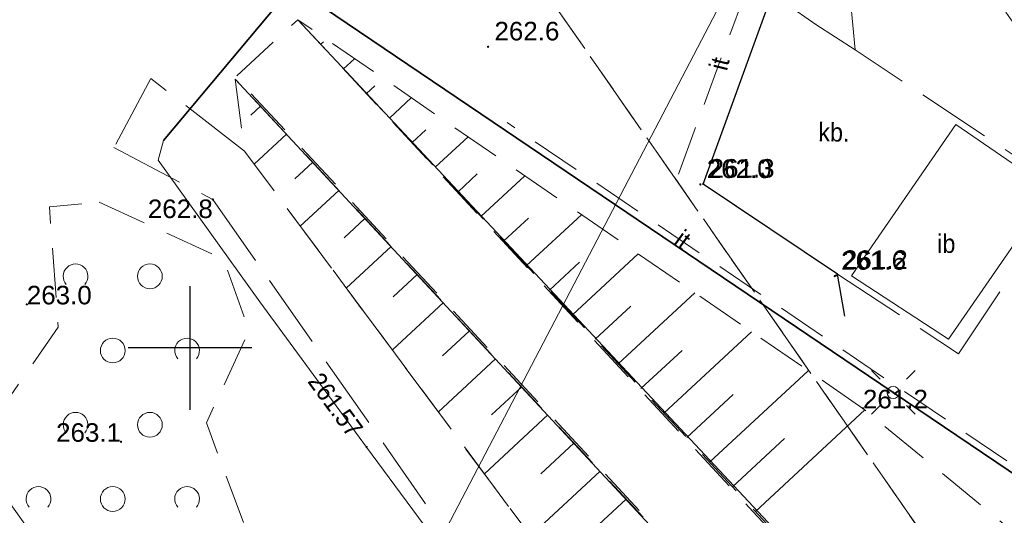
# Model space of a CAD drawing. Header units: metres. Extents: x 7480610 to 7484249, y 5635545 to 5637635.
# Tile 46 of 53: x 7480643 to 7480683, y 5637443 to 5637463. Entities that reach past the tile are written whole.
import ezdxf
from ezdxf.enums import TextEntityAlignment as Align

# ---------------------------------------------------------------- set-up
doc = ezdxf.new("R2010")
doc.units = ezdxf.units.M
doc.header["$MEASUREMENT"] = 0
doc.set_wipeout_variables(frame=1)
for name, pattern in [('x-ref - mapa - Cedzyna_Horn$0$2 1', [3, 2, -1]), ('x-ref - mapa - Cedzyna_Horn$0$3 1', [4, 3, -1]), ('x-ref - mapa - Cedzyna_Horn$0$EGKK', [4, 3, -1]), ('x-ref - mapa - Cedzyna_Horn$0$EGUG', [2, 1, -1])]:
    doc.linetypes.add(name, pattern=pattern)
doc.layers.add('_x-ref_mapa', color=7, linetype='Continuous')
doc.layers.add('x-ref - mapa - Cedzyna_Horn$0$PARSI', color=8, linetype='Continuous')
for name, color, linetype, lineweight in [('x-ref - mapa - Cedzyna_Horn$0$EGDE', 92, 'Continuous', 20), ('x-ref - mapa - Cedzyna_Horn$0$EGKK', 8, 'Continuous', 20), ('x-ref - mapa - Cedzyna_Horn$0$EGUG', 8, 'Continuous', 20), ('x-ref - mapa - Cedzyna_Horn$0$OTD', 8, 'Continuous', 20), ('x-ref - mapa - Cedzyna_Horn$0$OTD_O', 8, 'Continuous', 20), ('x-ref - mapa - Cedzyna_Horn$0$OTK', 8, 'Continuous', 20), ('x-ref - mapa - Cedzyna_Horn$0$OTK_O', 8, 'Continuous', 20), ('x-ref - mapa - Cedzyna_Horn$0$OTO', 8, 'Continuous', 20), ('x-ref - mapa - Cedzyna_Horn$0$OTR', 8, 'Continuous', 20), ('x-ref - mapa - Cedzyna_Horn$0$OTRN', 8, 'Continuous', 20), ('x-ref - mapa - Cedzyna_Horn$0$OTRN_O', 8, 'Continuous', 18), ('x-ref - mapa - Cedzyna_Horn$0$OTZ', 8, 'Continuous', 20), ('x-ref - mapa - Cedzyna_Horn$0$OTZ_O', 8, 'Continuous', 20), ('x-ref - mapa - Cedzyna_Horn$0$SUE', 8, 'Continuous', 20), ('x-ref - mapa - Cedzyna_Horn$0$SUL', 8, 'Continuous', 20), ('x-ref - mapa - Cedzyna_Horn$0$SUPS', 8, 'Continuous', 20), ('x-ref - mapa - Cedzyna_Horn$0$SUPS_O', 8, 'Continuous', 0)]:
    doc.layers.add(name, color=color, linetype=linetype, lineweight=lineweight)
doc.styles.add('x-ref - mapa - Cedzyna_Horn$0$BDOT', font='arial.ttf', dxfattribs={"width": 0.9})
doc.styles.add('x-ref - mapa - Cedzyna_Horn$0$GESUT', font='arial.ttf', dxfattribs={"width": 0.9})
doc.linetypes.add('x-ref - mapa - Cedzyna_Horn$0$OTOO', pattern='A,7.5,[30,msgB.shx,S=1.28,R=0,X=0,Y=0],7.5', length=15)

# ---------------------------------------------------------------- blocks, each defined once
blk = doc.blocks.new('x-ref - mapa - Cedzyna_Horn$0$OTRN')
at = {"layer": 'x-ref - mapa - Cedzyna_Horn$0$OTRN', "color": 0, "const_width": 0.09}
blk.add_lwpolyline([(-0.045, 0, 1), (0.045, 0, 1)], format="xyb", close=True, dxfattribs=at)
at = {"layer": 'x-ref - mapa - Cedzyna_Horn$0$OTRN_O', "color": 0, "style": 'x-ref - mapa - Cedzyna_Horn$0$BDOT'}
blk.add_attdef('RZEDNA', (0.514, 0.515), '', height=1.5, dxfattribs=at)
blk = doc.blocks.new('x-ref - mapa - Cedzyna_Horn$0$SUPS_B')
at = {"layer": 'x-ref - mapa - Cedzyna_Horn$0$SUPS', "color": 0, "const_width": 0.09, "flags": 128}
blk.add_lwpolyline([(-0.045, 0, 1), (0.045, 0, 1)], format="xyb", close=True, dxfattribs=at)
at = {"layer": 'x-ref - mapa - Cedzyna_Horn$0$SUPS_O', "color": 0, "style": 'x-ref - mapa - Cedzyna_Horn$0$GESUT', "width": 0.9}
blk.add_attdef('RZEDNA', (1.597, -0.736), '', height=1.5, dxfattribs=at)
blk = doc.blocks.new('x-ref - mapa - Cedzyna_Horn$0$SUEO')
at = {"layer": 'x-ref - mapa - Cedzyna_Horn$0$SUE', "color": 0, "lineweight": 18}
blk.add_circle((0, 0), 0.5, dxfattribs=at)
blk = doc.blocks.new('x-ref - mapa - Cedzyna_Horn$0$SUE_L')
at = {"layer": 'x-ref - mapa - Cedzyna_Horn$0$SUE', "color": 0, "lineweight": 18}
for p, q in [((-1.768, 1.768), (-1.061, 1.061)), ((1.061, 1.061), (1.768, 1.768)), ((-1.768, -1.768), (-1.061, -1.061)), ((1.061, -1.061), (1.768, -1.768))]:
    blk.add_line(p, q, dxfattribs=at)
at = {"layer": 'x-ref - mapa - Cedzyna_Horn$0$SUE', "color": 0, "const_width": 0.09}
blk.add_lwpolyline([(-0.045, 0, 1), (0.045, 0, 1)], format="xyb", close=True, dxfattribs=at)
blk = doc.blocks.new('x-ref - mapa - Cedzyna_Horn$0$otzk_b')
at = {"layer": 'x-ref - mapa - Cedzyna_Horn$0$OTZ', "color": 0, "lineweight": 18}
blk.add_arc((0, 0), 1, 318.59038, 221.40962, dxfattribs=at)
blk = doc.blocks.new('x-ref - mapa - Cedzyna_Horn$0$otzk_a')
at = {"layer": 'x-ref - mapa - Cedzyna_Horn$0$OTZ', "color": 0, "lineweight": 18}
blk.add_circle((0, 0), 1, dxfattribs=at)
blk = doc.blocks.new('x-ref - mapa - Cedzyna_Horn$0$mzsk')
at = {"layer": 'x-ref - mapa - Cedzyna_Horn$0$PARSI', "color": 0}
for p, q in [((0, -5), (0, 5)), ((5, 0), (-5, 0))]:
    blk.add_line(p, q, dxfattribs=at)
blk = doc.blocks.new('x-ref - mapa - Cedzyna_Horn')
at = {"layer": 'x-ref - mapa - Cedzyna_Horn$0$EGDE', "lineweight": 18}
for points in [[(7480664.06, 5637519.281), (7480632.69, 5637457.82), (7480642.83, 5637443.57), (7480653.19, 5637429), (7480718.32, 5637553.772)], [(7480718.32, 5637553.772), (7480653.19, 5637429), (7480676.82, 5637395.78), (7480690.379, 5637376.729)]]:
    blk.add_lwpolyline(points, dxfattribs=at)
at = {"layer": 'x-ref - mapa - Cedzyna_Horn$0$EGKK', "linetype": 'x-ref - mapa - Cedzyna_Horn$0$EGKK', "lineweight": 18}
blk.add_lwpolyline([(7480702.473, 5637409.555), (7480661.59, 5637468.35), (7480669.08, 5637483.27), (7480679.085, 5637516.13)], dxfattribs=at)
at = {"layer": 'x-ref - mapa - Cedzyna_Horn$0$EGUG', "linetype": 'x-ref - mapa - Cedzyna_Horn$0$EGUG', "lineweight": 18}
for points in [[(7480702.473, 5637409.555), (7480661.59, 5637468.35), (7480669.08, 5637483.27), (7480679.085, 5637516.13)], [(7480708.815, 5637426.766), (7480669.08, 5637483.27), (7480661.59, 5637468.35), (7480702.473, 5637409.555)]]:
    blk.add_lwpolyline(points, dxfattribs=at)
at = {"layer": 'x-ref - mapa - Cedzyna_Horn$0$OTD', "lineweight": 18}
blk.add_lwpolyline([(7480680.924, 5637459.027), (7480676.699, 5637452.914), (7480680.616, 5637450.354), (7480684.774, 5637456.381)], close=True, dxfattribs=at)
at = {"layer": 'x-ref - mapa - Cedzyna_Horn$0$OTK', "linetype": 'x-ref - mapa - Cedzyna_Horn$0$2 1', "lineweight": 18}
blk.add_lwpolyline([(7480676.491, 5637465.831), (7480675.121, 5637466.092), (7480675.26, 5637463.072), (7480676.854, 5637462.055)], close=True, dxfattribs=at)
at = {"layer": 'x-ref - mapa - Cedzyna_Horn$0$OTK', "lineweight": 25}
blk.add_lwpolyline([(7480676.435, 5637451.278), (7480676.135, 5637452.986), (7480670.716, 5637456.618), (7480673.472, 5637464.23), (7480674.066, 5637463.909)], dxfattribs=at)
at = {"layer": 'x-ref - mapa - Cedzyna_Horn$0$OTK', "linetype": 'x-ref - mapa - Cedzyna_Horn$0$3 1', "lineweight": 18}
for points in [[(7480676.854, 5637462.055), (7480675.26, 5637463.072), (7480674.066, 5637463.909), (7480673.472, 5637464.23), (7480670.716, 5637456.618), (7480676.135, 5637452.986), (7480681.029, 5637449.762), (7480685.409, 5637456.349)], [(7480680.761, 5637416.175), (7480667.631, 5637437.169), (7480652.199, 5637457.955), (7480648.423, 5637460.883), (7480646.921, 5637458.096), (7480650.918, 5637455.998), (7480665.072, 5637435.745), (7480678.498, 5637414.765)]]:
    blk.add_lwpolyline(points, close=True, dxfattribs=at)
at = {"layer": 'x-ref - mapa - Cedzyna_Horn$0$OTO', "linetype": 'x-ref - mapa - Cedzyna_Horn$0$OTOO', "lineweight": 35}
blk.add_lwpolyline([(7480687.571, 5637463.506), (7480688.71, 5637441.223), (7480678.39, 5637448.2), (7480649.997, 5637467.428), (7480649.997, 5637467.428)], dxfattribs=at)
at = {"layer": 'x-ref - mapa - Cedzyna_Horn$0$OTR'}
for p, q in [((7480655.278, 5637462.273), (7480655.389, 5637462.376)), ((7480656.202, 5637461.28), (7480656.644, 5637461.691)), ((7480657.125, 5637460.286), (7480657.457, 5637460.594)), ((7480658.049, 5637459.292), (7480658.933, 5637460.114)), ((7480652.841, 5637459.772), (7480652.45, 5637459.409)), ((7480653.896, 5637458.638), (7480652.592, 5637457.425)), ((7480658.972, 5637458.298), (7480659.525, 5637458.812)), ((7480659.895, 5637457.305), (7480661.222, 5637458.538)), ((7480654.951, 5637457.503), (7480654.236, 5637456.838)), ((7480660.819, 5637456.311), (7480661.593, 5637457.03)), ((7480661.742, 5637455.317), (7480663.512, 5637456.961)), ((7480656.006, 5637456.368), (7480654.451, 5637454.922)), ((7480663.589, 5637453.33), (7480665.801, 5637455.385)), ((7480657.061, 5637455.233), (7480656.22, 5637454.452)), ((7480662.665, 5637454.323), (7480663.661, 5637455.248)), ((7480658.116, 5637454.098), (7480656.309, 5637452.419)), ((7480665.436, 5637451.342), (7480668.09, 5637453.808)), ((7480664.512, 5637452.336), (7480665.729, 5637453.466)), ((7480659.171, 5637452.963), (7480658.205, 5637452.065)), ((7480667.282, 5637449.355), (7480670.379, 5637452.232)), ((7480660.226, 5637451.829), (7480658.168, 5637449.916)), ((7480666.359, 5637450.348), (7480667.797, 5637451.684)), ((7480661.28, 5637450.694), (7480660.189, 5637449.679)), ((7480669.129, 5637447.367), (7480672.668, 5637450.655)), ((7480668.206, 5637448.361), (7480669.865, 5637449.902)), ((7480662.335, 5637449.559), (7480660.026, 5637447.413)), ((7480670.976, 5637445.38), (7480674.957, 5637449.079)), ((7480663.39, 5637448.424), (7480662.173, 5637447.293)), ((7480670.053, 5637446.373), (7480671.933, 5637448.12)), ((7480672.823, 5637443.392), (7480677.245, 5637447.493)), ((7480664.445, 5637447.289), (7480661.885, 5637444.909)), ((7480671.899, 5637444.386), (7480674.001, 5637446.338)), ((7480665.5, 5637446.155), (7480664.157, 5637444.906)), ((7480666.555, 5637445.02), (7480663.743, 5637442.406)), ((7480667.61, 5637443.885), (7480666.141, 5637442.52))]:
    blk.add_line(p, q, dxfattribs=at)
at = {"layer": 'x-ref - mapa - Cedzyna_Horn$0$OTR', "linetype": 'x-ref - mapa - Cedzyna_Horn$0$2 1', "lineweight": 18}
for points in [[(7480677.167, 5637447.557), (7480654.355, 5637463.267), (7480672.794, 5637443.423), (7480689.787, 5637425.098), (7480693.507, 5637434.128)], [(7480670.333, 5637440.955), (7480651.825, 5637460.866), (7480652.199, 5637457.955), (7480667.631, 5637437.169), (7480683.236, 5637417.865), (7480687.798, 5637422.135)]]:
    blk.add_lwpolyline(points, close=True, dxfattribs=at)
at = {"layer": 'x-ref - mapa - Cedzyna_Horn$0$OTZ', "linetype": 'x-ref - mapa - Cedzyna_Horn$0$2 1', "lineweight": 18, "flags": 128}
blk.add_lwpolyline([(7480669.715, 5637457.029), (7480672.521, 5637464.639)], dxfattribs=at)
blk.add_lwpolyline([(7480646.336, 5637455.894), (7480651.363, 5637453.578), (7480652.381, 5637450.683), (7480650.658, 5637446.969), (7480653.194, 5637440.161), (7480645.547, 5637434.833), (7480639.2, 5637437.584), (7480637.497, 5637435.549), (7480634.879, 5637437.006), (7480639.256, 5637443.029), (7480644.675, 5637450.843), (7480644.322, 5637455.708)], close=True, dxfattribs=at)
at = {"layer": 'x-ref - mapa - Cedzyna_Horn$0$SUE', "lineweight": 18}
blk.add_lwpolyline([(7480694.692, 5637388.437), (7480691.33, 5637393.15), (7480686.76, 5637400.38), (7480680.83, 5637409.8), (7480677.53, 5637415.57), (7480675.4, 5637419.12), (7480670.67, 5637426.25), (7480662.93, 5637438.13), (7480657.13, 5637445.99), (7480652.82, 5637451.86), (7480648.71, 5637457.59), (7480648.93, 5637458.38), (7480653.53, 5637463.88), (7480653.69, 5637464.22), (7480652.56, 5637465.19), (7480645.48, 5637470.24), (7480644.1, 5637471.06), (7480644.09, 5637471.43)], dxfattribs=at)
at = {"layer": 'x-ref - mapa - Cedzyna_Horn$0$SUL', "lineweight": 35}
blk.add_lwpolyline([(7480648.93, 5637458.38), (7480653.53, 5637463.88)], dxfattribs=at)
at = {"layer": 'x-ref - mapa - Cedzyna_Horn$0$OTRN', "xscale": 0.5, "yscale": 0.5, "zscale": 0.5}
for p, values in [((7480662.033, 5637462.172, 262.602), {'RZEDNA': '262.6'}), ((7480670.72, 5637456.626, 261.261), {'RZEDNA': '261.3'}), ((7480670.604, 5637456.608, 261.955), {'RZEDNA': '262.0'}), ((7480676.099, 5637452.936, 261.151), {'RZEDNA': '261.2'}), ((7480676.03, 5637452.903, 261.555), {'RZEDNA': '261.6'})]:
    blk.add_blockref('x-ref - mapa - Cedzyna_Horn$0$OTRN', p, dxfattribs=at).add_auto_attribs(values)
at = {"layer": 'x-ref - mapa - Cedzyna_Horn$0$OTRN'}
ref = blk.add_blockref('x-ref - mapa - Cedzyna_Horn$0$OTRN', (7480650.918, 5637455.998), dxfattribs=dict(at, xscale=0.5, yscale=0.5, zscale=0.5))
ref.add_attrib('RZEDNA', '262.8', dxfattribs={"layer": 'x-ref - mapa - Cedzyna_Horn$0$OTRN_O', "color": 0, "height": 0.75, "style": 'x-ref - mapa - Cedzyna_Horn$0$BDOT'}).set_placement((7480650.918, 5637455.998, 262.8), align=Align.TOP_RIGHT)
ref = blk.add_blockref('x-ref - mapa - Cedzyna_Horn$0$OTRN', (7480643.41, 5637451.76), dxfattribs=dict(at, xscale=0.5, yscale=0.5, zscale=0.5))
ref.add_attrib('RZEDNA', '263.0', (7480643.41, 5637451.76, 263), dxfattribs={"layer": 'x-ref - mapa - Cedzyna_Horn$0$OTRN_O', "color": 0, "height": 0.75, "style": 'x-ref - mapa - Cedzyna_Horn$0$BDOT'})
ref = blk.add_blockref('x-ref - mapa - Cedzyna_Horn$0$OTRN', (7480677.167, 5637447.557), dxfattribs=dict(at, xscale=0.5, yscale=0.5, zscale=0.5))
ref.add_attrib('RZEDNA', '261.2', (7480677.167, 5637447.557, 261.2), dxfattribs={"layer": 'x-ref - mapa - Cedzyna_Horn$0$OTRN_O', "color": 0, "height": 0.75, "style": 'x-ref - mapa - Cedzyna_Horn$0$BDOT'})
ref = blk.add_blockref('x-ref - mapa - Cedzyna_Horn$0$OTRN', (7480647.214, 5637446.206), dxfattribs=dict(at, xscale=0.5, yscale=0.5, zscale=0.5))
ref.add_attrib('RZEDNA', '263.1', dxfattribs={"layer": 'x-ref - mapa - Cedzyna_Horn$0$OTRN_O', "color": 0, "height": 0.75, "style": 'x-ref - mapa - Cedzyna_Horn$0$BDOT'}).set_placement((7480647.214, 5637446.206, 263.1), align=Align.RIGHT)
at = {"layer": 'x-ref - mapa - Cedzyna_Horn$0$OTZ', "xscale": 0.5, "yscale": 0.5, "zscale": 0.5}
for name, p in [('x-ref - mapa - Cedzyna_Horn$0$otzk_b', (7480645.379, 5637452.894)), ('x-ref - mapa - Cedzyna_Horn$0$otzk_a', (7480648.379, 5637452.894)), ('x-ref - mapa - Cedzyna_Horn$0$otzk_a', (7480646.879, 5637449.894)), ('x-ref - mapa - Cedzyna_Horn$0$otzk_b', (7480649.879, 5637449.894)), ('x-ref - mapa - Cedzyna_Horn$0$otzk_b', (7480645.379, 5637446.894)), ('x-ref - mapa - Cedzyna_Horn$0$otzk_a', (7480648.379, 5637446.894)), ('x-ref - mapa - Cedzyna_Horn$0$otzk_b', (7480643.879, 5637443.894)), ('x-ref - mapa - Cedzyna_Horn$0$otzk_a', (7480646.879, 5637443.894)), ('x-ref - mapa - Cedzyna_Horn$0$otzk_b', (7480649.879, 5637443.894))]:
    blk.add_blockref(name, p, dxfattribs=at)
at = {"layer": 'x-ref - mapa - Cedzyna_Horn$0$PARSI', "xscale": 0.5, "yscale": 0.5, "zscale": 0.5}
blk.add_blockref('x-ref - mapa - Cedzyna_Horn$0$mzsk', (7480650, 5637450), dxfattribs=at)
at = {"layer": 'x-ref - mapa - Cedzyna_Horn$0$SUPS'}
ref = blk.add_blockref('x-ref - mapa - Cedzyna_Horn$0$SUPS_B', (7480657.13, 5637445.99), dxfattribs=dict(at, xscale=0.5, yscale=0.5, zscale=0.5, rotation=359.6128722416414))
ref.add_attrib('RZEDNA', '261.57', dxfattribs={"layer": 'x-ref - mapa - Cedzyna_Horn$0$SUPS_O', "color": 0, "height": 0.75, "rotation": 306.2877, "style": 'x-ref - mapa - Cedzyna_Horn$0$GESUT', "width": 0.9}).set_placement((7480655.875, 5637447.699, 261.57), align=Align.MIDDLE_CENTER)
at = {"layer": 'x-ref - mapa - Cedzyna_Horn$0$OTD_O', "insert": (7480680.166, 5637454.21), "char_height": 0.75, "attachment_point": 4, "style": 'x-ref - mapa - Cedzyna_Horn$0$BDOT'}
blk.add_mtext('ib', dxfattribs=at)
at = {"layer": 'x-ref - mapa - Cedzyna_Horn$0$OTK_O', "insert": (7480675.997, 5637458.712), "char_height": 0.75, "attachment_point": 5, "rotation": 359.076, "style": 'x-ref - mapa - Cedzyna_Horn$0$BDOT'}
blk.add_mtext('kb.', dxfattribs=at)
at = {"layer": 'x-ref - mapa - Cedzyna_Horn$0$OTZ_O', "char_height": 0.75, "attachment_point": 5, "style": 'x-ref - mapa - Cedzyna_Horn$0$BDOT'}
for insert, rotation in [((7480671.37, 5637461.486), 76.0568), ((7480669.889, 5637454.38), 323.7462)]:
    blk.add_mtext('it', dxfattribs=dict(at, insert=insert, rotation=rotation))
at = {"layer": 'x-ref - mapa - Cedzyna_Horn$0$SUE', "xscale": 0.5, "yscale": 0.5, "zscale": 0.5}
blk.add_blockref('x-ref - mapa - Cedzyna_Horn$0$SUEO', (7480678.39, 5637448.2), dxfattribs=at)
at = {"layer": 'x-ref - mapa - Cedzyna_Horn$0$OTK', "linetype": 'x-ref - mapa - Cedzyna_Horn$0$2 1', "lineweight": 18, "flags": 128}
blk.add_lwpolyline([(7480687.798, 5637422.135), (7480689.787, 5637425.098), (7480672.722, 5637443.389), (7480654.355, 5637463.267), (7480651.834, 5637460.957), (7480681.226, 5637429.339)], close=True, dxfattribs=at)
at = {"layer": 'x-ref - mapa - Cedzyna_Horn$0$OTO', "linetype": 'x-ref - mapa - Cedzyna_Horn$0$OTOO', "lineweight": 35, "flags": 128}
for points in [[(7480654.355, 5637463.267), (7480703.062, 5637411.152)], [(7480681.656, 5637420.498), (7480685.816, 5637424.261), (7480651.825, 5637460.866)]]:
    blk.add_lwpolyline(points, dxfattribs=at)
at = {"layer": 'x-ref - mapa - Cedzyna_Horn$0$OTZ', "linetype": 'x-ref - mapa - Cedzyna_Horn$0$2 1', "lineweight": 18, "flags": 128}
blk.add_lwpolyline([(7480682.978, 5637445.431), (7480662.797, 5637459.11)], dxfattribs=at)
at = {"layer": 'x-ref - mapa - Cedzyna_Horn$0$SUE', "xscale": 0.5, "yscale": 0.5, "zscale": 0.5}
blk.add_blockref('x-ref - mapa - Cedzyna_Horn$0$SUE_L', (7480678.39, 5637448.2), dxfattribs=at)

msp = doc.modelspace()

# ---------------------------------------------------------------- block references
at = {"layer": '_x-ref_mapa', "lineweight": 70}
msp.add_blockref('x-ref - mapa - Cedzyna_Horn', (0, 0), dxfattribs=at)

doc.saveas('drawing.dxf')
